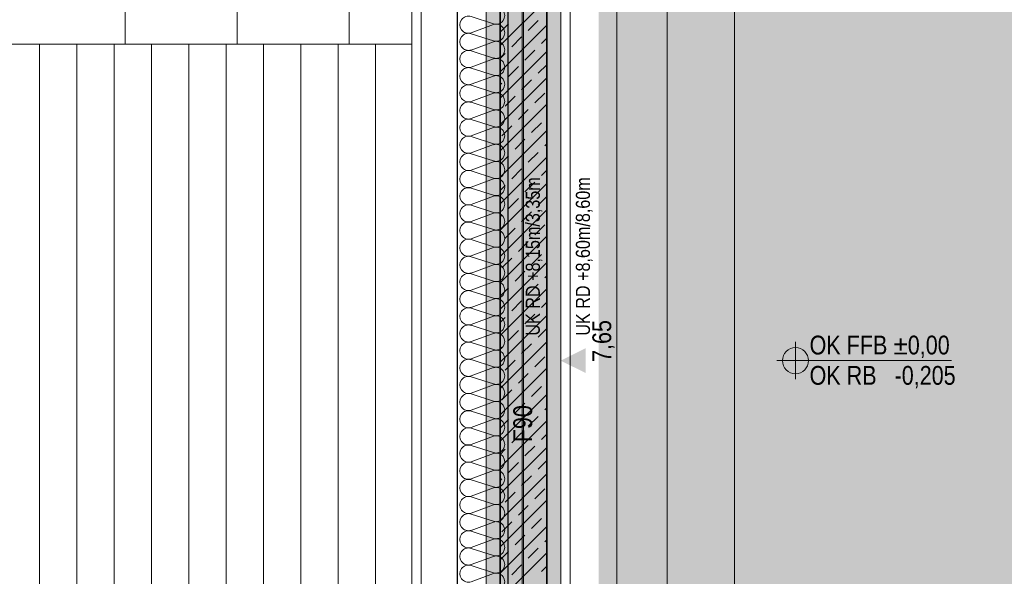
# Model space of a CAD drawing. Extents: x -420 to 300, y 62 to 1162.
# Tile 20 of 130: x -52 to 53, y 279 to 338. Entities that reach past the tile are written whole.
import ezdxf
from ezdxf.lldxf.tags import DXFTag

# ---------------------------------------------------------------- set-up
doc = ezdxf.new("R2010")
doc.units = 0
doc.layers.get('0').update_dxf_attribs({"lineweight": 35})
for name, color, linetype, lineweight, true_color in [('00_Beschriftung UZ', 3, 'Continuous', 13, 0x00ff00), ('30 -33 Aussenwände- 7 Fassade_ Elemente', 7, 'Continuous', 9, 0x00aacc), ('30 -34 Innenwände- 1 tragend', 7, 'Continuous', 13, 0xdd0806), ('30 -35 Decken- 1 Konstruktion-Träger- Stahlbeton', 7, 'grob-A06G9F4K8I', 13, 0x33aa00), ('70 -76 Bemaßung- 2 Allgemein', 9, 'Continuous', 5, 0x808080), ('iwb_Layout BA_Markierung', 7, 'Continuous', 9, 0xbadcdc), ('iwb_Schraffur_ F90_feuerbestaendig', 1, 'Continuous', 13, 0xff0000)]:
    doc.layers.add(name, color=color, linetype=linetype, lineweight=lineweight, true_color=true_color)
for name, color, linetype, lineweight in [('60- 61 allgemeine Ausstattung- 4 Terrassen', 7, 'Continuous', 9), ('70 -71 Achsen- 1 Gebäudeachsen', 7, 'STRICHPUNKT2-A06G9F4J8I', 18), ('70 -72 Beschriftung- 5 Höhenkoten', 7, 'Continuous', 15), ('70 -75 Raumstempel- 3 Wandstempel', 7, 'Continuous', 50), ('Keine-1', 7, 'Continuous', 15)]:
    doc.layers.add(name, color=color, linetype=linetype, lineweight=lineweight)
doc.layers.add('iwb_Schraffur_Unterzug', color=7, linetype='Continuous', lineweight=5, true_color=0xffffcc, plot=False)
doc.styles.get("Standard").update_dxf_attribs({"font": 'ARIALN.TTF'})
tags = doc.linetypes.add('grob-A06G9F4K8I', pattern=[14, 3, -8, 3]).pattern_tags.tags
tags[8:9] = [DXFTag(74, 4), DXFTag(75, 0), DXFTag(340, '0'), DXFTag(46, 0.0), DXFTag(50, 0.0), DXFTag(44, 0.0), DXFTag(45, 0.0)]
tags[6:7] = [DXFTag(74, 4), DXFTag(75, 0), DXFTag(340, '0'), DXFTag(46, 0.0), DXFTag(50, 0.0), DXFTag(44, 0.0), DXFTag(45, 0.0)]
tags[4:5] = [DXFTag(74, 4), DXFTag(75, 0), DXFTag(340, '0'), DXFTag(46, 0.0), DXFTag(50, 0.0), DXFTag(44, 0.0), DXFTag(45, 0.0)]
tags = doc.linetypes.add('STRICHPUNKT2-A06G9F4J8I', pattern=[12.7, 6.35, -3.175, 0, -3.175]).pattern_tags.tags
tags[10:11] = [DXFTag(74, 4), DXFTag(75, 0), DXFTag(340, '0'), DXFTag(46, 0.0), DXFTag(50, 0.0), DXFTag(44, 0.0), DXFTag(45, 0.0)]
tags[8:9] = [DXFTag(74, 4), DXFTag(75, 0), DXFTag(340, '0'), DXFTag(46, 0.0), DXFTag(50, 0.0), DXFTag(44, 0.0), DXFTag(45, 0.0)]
tags[6:7] = [DXFTag(74, 4), DXFTag(75, 0), DXFTag(340, '0'), DXFTag(46, 0.0), DXFTag(50, 0.0), DXFTag(44, 0.0), DXFTag(45, 0.0)]
tags[4:5] = [DXFTag(74, 4), DXFTag(75, 0), DXFTag(340, '0'), DXFTag(46, 0.0), DXFTag(50, 0.0), DXFTag(44, 0.0), DXFTag(45, 0.0)]

# ---------------------------------------------------------------- blocks, each defined once
blk = doc.blocks.new('Polygon-A06G9F4D8I')
at = {"color": 0, "linetype": 'ByBlock', "lineweight": -2, "ltscale": 0.13}
blk.add_solid([(9.81, 86.7), (9.64, 1083.81), (76.5, 86.52), (76.5, 1083.81)], dxfattribs=at)
blk = doc.blocks.new('Referenz-A06G9F4L8I')
at = {"layer": '00_Beschriftung UZ', "color": 0, "linetype": 'Continuous', "lineweight": 5, "ltscale": 0.13}
blk.add_line((6.7, 227.45), (6.7, 769.45), dxfattribs=at)
at = {"layer": '00_Beschriftung UZ', "color": 0, "linetype": 'Continuous', "lineweight": 0, "ltscale": 0.13}
for points in [[(3.03, 300.62), (5.7, 301.95), (3.03, 303.29)], [(8.37, 300.62), (5.7, 301.95), (8.37, 303.29)]]:
    blk.add_solid(points, dxfattribs=at)
at = {"layer": '30 -33 Aussenwände- 7 Fassade_ Elemente', "color": 0, "linetype": 'Continuous', "lineweight": -2, "ltscale": 0.25}
for p, q in [((-5.4, 384.45), (-5.4, 219.45)), ((0.06, 223.95), (0.06, 379.95))]:
    blk.add_line(p, q, dxfattribs=at)
at = {"layer": '30 -33 Aussenwände- 7 Fassade_ Elemente', "color": 0, "linetype": 'Continuous', "ltscale": 0.13}
for p, q in [((-10.24, 220.85), (-10.24, 383.15)), ((1.56, 379.95), (1.56, 223.95)), ((-9.24, 224.45), (-9.24, 379.45)), ((-5.4, 379.45), (-5.4, 224.45)), ((-3.9, 338.83), (-1.5, 338.06)), ((-1.5, 337.97), (-3.9, 337.08)), ((-3.9, 336.99), (-1.5, 336.22)), ((-1.5, 336.13), (-3.9, 335.24)), ((-3.9, 335.15), (-1.5, 334.38)), ((-1.5, 334.29), (-3.9, 333.4)), ((-3.9, 333.31), (-1.5, 332.54)), ((-1.5, 332.45), (-3.9, 331.57)), ((-3.9, 331.48), (-1.5, 330.7)), ((-1.5, 330.61), (-3.9, 329.73)), ((-3.9, 329.64), (-1.5, 328.87)), ((-1.5, 328.78), (-3.9, 327.89)), ((-3.9, 327.8), (-1.5, 327.03)), ((-1.5, 326.94), (-3.9, 326.05)), ((-3.9, 325.96), (-1.5, 325.19)), ((-1.5, 325.1), (-3.9, 324.21)), ((-3.9, 324.12), (-1.5, 323.35)), ((-1.5, 323.26), (-3.9, 322.37)), ((-3.9, 322.28), (-1.5, 321.51)), ((-1.5, 321.42), (-3.9, 320.53)), ((-3.9, 320.44), (-1.5, 319.67)), ((-1.5, 319.58), (-3.9, 318.7)), ((-3.9, 318.61), (-1.5, 317.83)), ((-1.5, 317.74), (-3.9, 316.86)), ((-3.9, 316.77), (-1.5, 316)), ((-1.5, 315.91), (-3.9, 315.02)), ((-3.9, 314.93), (-1.5, 314.16)), ((-1.5, 314.07), (-3.9, 313.18)), ((-3.9, 313.09), (-1.5, 312.32)), ((-1.5, 312.23), (-3.9, 311.34)), ((-3.9, 311.25), (-1.5, 310.48)), ((-1.5, 310.39), (-3.9, 309.5)), ((-3.9, 309.41), (-1.5, 308.64)), ((-1.5, 308.55), (-3.9, 307.66)), ((-3.9, 307.57), (-1.5, 306.8)), ((-1.5, 306.71), (-3.9, 305.83)), ((-3.9, 305.74), (-1.5, 304.96)), ((-1.5, 304.87), (-3.9, 303.99)), ((-3.9, 303.9), (-1.5, 303.13)), ((-1.5, 303.04), (-3.9, 302.15)), ((-3.9, 302.06), (-1.5, 301.29)), ((-1.5, 301.2), (-3.9, 300.31)), ((-3.9, 300.22), (-1.5, 299.45)), ((-1.5, 299.36), (-3.9, 298.47)), ((-3.9, 298.38), (-1.5, 297.61)), ((-1.5, 297.52), (-3.9, 296.63)), ((-3.9, 296.54), (-1.5, 295.77)), ((-1.5, 295.68), (-3.9, 294.79)), ((-3.9, 294.7), (-1.5, 293.93)), ((-1.5, 293.84), (-3.9, 292.96)), ((-3.9, 292.87), (-1.5, 292.09)), ((-1.5, 292), (-3.9, 291.12)), ((-3.9, 291.03), (-1.5, 290.26)), ((-1.5, 290.17), (-3.9, 289.28)), ((-3.9, 289.19), (-1.5, 288.42)), ((-1.5, 288.33), (-3.9, 287.44)), ((-3.9, 287.35), (-1.5, 286.58)), ((-1.5, 286.49), (-3.9, 285.6)), ((-3.9, 285.51), (-1.5, 284.74)), ((-1.5, 284.65), (-3.9, 283.76)), ((-3.9, 283.67), (-1.5, 282.9)), ((-1.5, 282.81), (-3.9, 281.92)), ((-3.9, 281.83), (-1.5, 281.06)), ((-1.5, 280.97), (-3.9, 280.09)), ((-3.9, 280), (-1.5, 279.22)), ((-1.5, 279.13), (-3.9, 278.25))]:
    blk.add_line(p, q, dxfattribs=at)
for centre, major_axis, end_param in [((-1.22, 338.93), (-0.282, -0.874), 3.765224), ((-4.18, 337.95), (0.282, 0.874), 3.764652), ((-1.22, 337.09), (-0.282, -0.874), 3.765224), ((-4.18, 336.12), (0.282, 0.874), 3.764652), ((-1.22, 335.26), (-0.282, -0.874), 3.765224), ((-4.18, 334.28), (0.282, 0.874), 3.764652), ((-1.22, 333.42), (-0.282, -0.874), 3.765224), ((-4.18, 332.44), (0.282, 0.874), 3.764652), ((-1.22, 331.58), (-0.282, -0.874), 3.765224), ((-4.18, 330.6), (0.282, 0.874), 3.764652), ((-1.22, 329.74), (-0.282, -0.874), 3.765224), ((-4.18, 328.76), (0.282, 0.874), 3.764652), ((-1.22, 327.9), (-0.282, -0.874), 3.765224), ((-4.18, 326.92), (0.282, 0.874), 3.764652), ((-1.22, 326.06), (-0.282, -0.874), 3.765224), ((-4.18, 325.09), (0.282, 0.874), 3.764652), ((-1.22, 324.22), (-0.282, -0.874), 3.765224), ((-4.18, 323.25), (0.282, 0.874), 3.764652), ((-1.22, 322.39), (-0.282, -0.874), 3.765224), ((-4.18, 321.41), (0.282, 0.874), 3.764652), ((-1.22, 320.55), (-0.282, -0.874), 3.765224), ((-4.18, 319.57), (0.282, 0.874), 3.764652), ((-1.22, 318.71), (-0.282, -0.874), 3.765224), ((-4.18, 317.73), (0.282, 0.874), 3.764652), ((-1.22, 316.87), (-0.282, -0.874), 3.765224), ((-4.18, 315.89), (0.282, 0.874), 3.764652), ((-1.22, 315.03), (-0.282, -0.874), 3.765224), ((-4.18, 314.05), (0.282, 0.874), 3.764652), ((-4.18, 312.22), (0.282, 0.874), 3.764652), ((-1.22, 313.19), (-0.282, -0.874), 3.765224), ((-1.22, 311.35), (-0.282, -0.874), 3.765224), ((-4.18, 310.38), (0.282, 0.874), 3.764652), ((-1.22, 309.52), (-0.282, -0.874), 3.765224), ((-4.18, 308.54), (0.282, 0.874), 3.764652), ((-1.22, 307.68), (-0.282, -0.874), 3.765224), ((-4.18, 306.7), (0.282, 0.874), 3.764652), ((-4.18, 304.86), (0.282, 0.874), 3.764652), ((-1.22, 305.84), (-0.282, -0.874), 3.765224), ((-1.22, 304), (-0.282, -0.874), 3.765224), ((-4.18, 303.02), (0.282, 0.874), 3.764652), ((-1.22, 302.16), (-0.282, -0.874), 3.765224), ((-4.18, 301.18), (0.282, 0.874), 3.764652), ((-1.22, 300.32), (-0.282, -0.874), 3.765224), ((-4.18, 299.35), (0.282, 0.874), 3.764652), ((-4.18, 297.51), (0.282, 0.874), 3.764652), ((-1.22, 298.48), (-0.282, -0.874), 3.765224), ((-1.22, 296.65), (-0.282, -0.874), 3.765224), ((-4.18, 295.67), (0.282, 0.874), 3.764652), ((-1.22, 294.81), (-0.282, -0.874), 3.765224), ((-4.18, 293.83), (0.282, 0.874), 3.764652), ((-1.22, 292.97), (-0.282, -0.874), 3.765224), ((-4.18, 291.99), (0.282, 0.874), 3.764652), ((-1.22, 291.13), (-0.282, -0.874), 3.765224), ((-4.18, 290.15), (0.282, 0.874), 3.764652), ((-1.22, 289.29), (-0.282, -0.874), 3.765224), ((-4.18, 288.31), (0.282, 0.874), 3.764652), ((-1.22, 287.45), (-0.282, -0.874), 3.765224), ((-4.18, 286.48), (0.282, 0.874), 3.764652), ((-1.22, 285.61), (-0.282, -0.874), 3.765224), ((-4.18, 284.64), (0.282, 0.874), 3.764652), ((-1.22, 283.78), (-0.282, -0.874), 3.765224), ((-4.18, 282.8), (0.282, 0.874), 3.764652), ((-1.22, 281.94), (-0.282, -0.874), 3.765224), ((-4.18, 280.96), (0.282, 0.874), 3.764652), ((-1.22, 280.1), (-0.282, -0.874), 3.765224), ((-4.18, 279.12), (0.282, 0.874), 3.764652), ((-1.22, 278.26), (-0.282, -0.874), 3.765224)]:
    blk.add_ellipse(centre, major_axis=major_axis, ratio=1, start_param=0, end_param=end_param, dxfattribs=at)
at = {"layer": '30 -34 Innenwände- 1 tragend', "color": 0, "lineweight": 35}
for p, q in [((-0.8, 227.45), (-0.8, 380.45)), ((4.2, 227.45), (4.2, 380.45))]:
    blk.add_line(p, q, dxfattribs=at)
at = {"layer": '30 -34 Innenwände- 1 tragend', "color": 0, "linetype": 'Continuous', "ltscale": 0.13}
for p, q in [((-0.8, 227.45), (-0.8, 380.45)), ((4.2, 227.45), (4.2, 380.45))]:
    blk.add_line(p, q, dxfattribs=at)
at = {"layer": '30 -34 Innenwände- 1 tragend', "color": 0, "lineweight": 9}
for p, q in [((-0.8, 335.74), (4.2, 340.74)), ((-0.8, 335.74), (4.2, 340.74)), ((-0.8, 337.16), (0.1, 338.06)), ((-0.8, 337.16), (0.1, 338.06)), ((-0.8, 332.92), (4.2, 337.92)), ((-0.8, 332.92), (4.2, 337.92)), ((2.22, 337.35), (3.28, 338.41)), ((2.22, 337.35), (3.28, 338.41)), ((0.45, 335.58), (1.51, 336.64)), ((0.45, 335.58), (1.51, 336.64)), ((3.64, 335.94), (4.2, 336.5)), ((3.64, 335.94), (4.2, 336.5)), ((-0.8, 330.09), (4.2, 335.09)), ((-0.8, 330.09), (4.2, 335.09)), ((-0.8, 334.33), (-0.25, 334.88)), ((-0.8, 334.33), (-0.25, 334.88)), ((1.87, 334.17), (2.93, 335.23)), ((1.87, 334.17), (2.93, 335.23)), ((0.1, 332.4), (1.16, 333.46)), ((0.1, 332.4), (1.16, 333.46)), ((3.28, 332.75), (4.2, 333.67)), ((3.28, 332.75), (4.2, 333.67)), ((-0.8, 327.26), (4.2, 332.26)), ((-0.8, 327.26), (4.2, 332.26)), ((-0.8, 331.5), (-0.61, 331.69)), ((-0.8, 331.5), (-0.61, 331.69)), ((1.51, 330.99), (2.58, 332.05)), ((1.51, 330.99), (2.58, 332.05)), ((-0.25, 329.22), (0.81, 330.28)), ((-0.25, 329.22), (0.81, 330.28)), ((2.93, 329.57), (3.99, 330.63)), ((2.93, 329.57), (3.99, 330.63)), ((-0.8, 324.43), (4.2, 329.43)), ((-0.8, 324.43), (4.2, 329.43)), ((1.16, 327.8), (2.22, 328.86)), ((1.16, 327.8), (2.22, 328.86)), ((-0.61, 326.04), (0.45, 327.1)), ((-0.61, 326.04), (0.45, 327.1)), ((2.58, 326.39), (3.64, 327.45)), ((2.58, 326.39), (3.64, 327.45)), ((-0.8, 321.6), (4.2, 326.6)), ((-0.8, 321.6), (4.2, 326.6)), ((0.81, 324.62), (1.87, 325.68)), ((0.81, 324.62), (1.87, 325.68)), ((3.99, 324.98), (4.2, 325.19)), ((3.99, 324.98), (4.2, 325.19)), ((-0.8, 323.02), (0.1, 323.91)), ((-0.8, 323.02), (0.1, 323.91)), ((-0.8, 318.77), (4.2, 323.77)), ((-0.8, 318.77), (4.2, 323.77)), ((2.22, 323.21), (3.28, 324.27)), ((2.22, 323.21), (3.28, 324.27)), ((0.45, 321.44), (1.51, 322.5)), ((0.45, 321.44), (1.51, 322.5)), ((3.64, 321.79), (4.2, 322.36)), ((3.64, 321.79), (4.2, 322.36)), ((-0.8, 315.95), (4.2, 320.95)), ((-0.8, 315.95), (4.2, 320.95)), ((-0.8, 320.19), (-0.25, 320.73)), ((-0.8, 320.19), (-0.25, 320.73)), ((1.87, 320.03), (2.93, 321.09)), ((1.87, 320.03), (2.93, 321.09)), ((3.28, 318.61), (4.2, 319.53)), ((3.28, 318.61), (4.2, 319.53)), ((0.1, 318.26), (1.16, 319.32)), ((0.1, 318.26), (1.16, 319.32)), ((-0.8, 313.12), (4.2, 318.12)), ((-0.8, 313.12), (4.2, 318.12)), ((-0.8, 317.36), (-0.61, 317.55)), ((-0.8, 317.36), (-0.61, 317.55)), ((1.51, 316.84), (2.58, 317.9)), ((1.51, 316.84), (2.58, 317.9)), ((2.93, 315.43), (3.99, 316.49)), ((2.93, 315.43), (3.99, 316.49)), ((-0.25, 315.08), (0.81, 316.14)), ((-0.25, 315.08), (0.81, 316.14)), ((-0.8, 310.29), (4.2, 315.29)), ((-0.8, 310.29), (4.2, 315.29)), ((1.16, 313.66), (2.22, 314.72)), ((1.16, 313.66), (2.22, 314.72)), ((2.58, 312.25), (3.64, 313.31)), ((2.58, 312.25), (3.64, 313.31)), ((-0.8, 307.46), (4.2, 312.46)), ((-0.8, 307.46), (4.2, 312.46)), ((-0.61, 311.89), (0.45, 312.95)), ((-0.61, 311.89), (0.45, 312.95)), ((0.81, 310.48), (1.87, 311.54)), ((0.81, 310.48), (1.87, 311.54)), ((2.22, 309.07), (3.28, 310.13)), ((2.22, 309.07), (3.28, 310.13)), ((3.99, 310.83), (4.2, 311.05)), ((3.99, 310.83), (4.2, 311.05)), ((-0.8, 308.87), (0.1, 309.77)), ((-0.8, 308.87), (0.1, 309.77)), ((-0.8, 304.63), (4.2, 309.63)), ((-0.8, 304.63), (4.2, 309.63)), ((0.45, 307.3), (1.51, 308.36)), ((0.45, 307.3), (1.51, 308.36)), ((3.64, 307.65), (4.2, 308.22)), ((3.64, 307.65), (4.2, 308.22)), ((1.87, 305.88), (2.93, 306.94)), ((1.87, 305.88), (2.93, 306.94)), ((-0.8, 301.8), (4.2, 306.8)), ((-0.8, 301.8), (4.2, 306.8)), ((-0.8, 306.05), (-0.25, 306.59)), ((-0.8, 306.05), (-0.25, 306.59)), ((0.1, 304.12), (1.16, 305.18)), ((0.1, 304.12), (1.16, 305.18)), ((3.28, 304.47), (4.2, 305.39)), ((3.28, 304.47), (4.2, 305.39)), ((-0.8, 298.98), (4.2, 303.98)), ((-0.8, 298.98), (4.2, 303.98)), ((1.51, 302.7), (2.58, 303.76)), ((1.51, 302.7), (2.58, 303.76)), ((-0.8, 303.22), (-0.61, 303.41)), ((-0.8, 303.22), (-0.61, 303.41)), ((-0.25, 300.93), (0.81, 301.99)), ((-0.25, 300.93), (0.81, 301.99)), ((2.93, 301.29), (3.99, 302.35)), ((2.93, 301.29), (3.99, 302.35)), ((-0.8, 296.15), (4.2, 301.15)), ((-0.8, 296.15), (4.2, 301.15)), ((1.16, 299.52), (2.22, 300.58)), ((1.16, 299.52), (2.22, 300.58)), ((-0.61, 297.75), (0.45, 298.81)), ((-0.61, 297.75), (0.45, 298.81)), ((2.58, 298.11), (3.64, 299.17)), ((2.58, 298.11), (3.64, 299.17)), ((-0.8, 293.32), (4.2, 298.32)), ((-0.8, 293.32), (4.2, 298.32)), ((0.81, 296.34), (1.87, 297.4)), ((0.81, 296.34), (1.87, 297.4)), ((3.99, 296.69), (4.2, 296.9)), ((3.99, 296.69), (4.2, 296.9)), ((-0.8, 294.73), (0.1, 295.63)), ((-0.8, 294.73), (0.1, 295.63)), ((-0.8, 290.49), (4.2, 295.49)), ((-0.8, 290.49), (4.2, 295.49)), ((2.22, 294.92), (3.28, 295.98)), ((2.22, 294.92), (3.28, 295.98)), ((0.45, 293.16), (1.51, 294.22)), ((0.45, 293.16), (1.51, 294.22)), ((3.64, 293.51), (4.2, 294.08)), ((3.64, 293.51), (4.2, 294.08)), ((-0.8, 287.66), (4.2, 292.66)), ((-0.8, 287.66), (4.2, 292.66)), ((-0.8, 291.9), (-0.25, 292.45)), ((-0.8, 291.9), (-0.25, 292.45)), ((1.87, 291.74), (2.93, 292.8)), ((1.87, 291.74), (2.93, 292.8)), ((3.28, 290.33), (4.2, 291.25)), ((3.28, 290.33), (4.2, 291.25)), ((0.1, 289.97), (1.16, 291.03)), ((0.1, 289.97), (1.16, 291.03)), ((-0.8, 284.83), (4.2, 289.83)), ((-0.8, 284.83), (4.2, 289.83)), ((-0.8, 289.08), (-0.61, 289.27)), ((-0.8, 289.08), (-0.61, 289.27)), ((1.51, 288.56), (2.58, 289.62)), ((1.51, 288.56), (2.58, 289.62)), ((2.93, 287.15), (3.99, 288.21)), ((2.93, 287.15), (3.99, 288.21)), ((-0.8, 282), (4.2, 287)), ((-0.8, 282), (4.2, 287)), ((-0.25, 286.79), (0.81, 287.85)), ((-0.25, 286.79), (0.81, 287.85)), ((1.16, 285.38), (2.22, 286.44)), ((1.16, 285.38), (2.22, 286.44)), ((2.58, 283.96), (3.64, 285.02)), ((2.58, 283.96), (3.64, 285.02)), ((-0.8, 279.18), (4.2, 284.18)), ((-0.8, 279.18), (4.2, 284.18)), ((-0.61, 283.61), (0.45, 284.67)), ((-0.61, 283.61), (0.45, 284.67)), ((0.81, 282.2), (1.87, 283.26)), ((0.81, 282.2), (1.87, 283.26)), ((3.99, 282.55), (4.2, 282.76)), ((3.99, 282.55), (4.2, 282.76)), ((2.22, 280.78), (3.28, 281.84)), ((2.22, 280.78), (3.28, 281.84)), ((-0.8, 280.59), (0.1, 281.49)), ((-0.8, 280.59), (0.1, 281.49)), ((-0.8, 276.35), (4.2, 281.35)), ((-0.8, 276.35), (4.2, 281.35)), ((0.45, 279.01), (1.51, 280.07)), ((0.45, 279.01), (1.51, 280.07)), ((3.64, 279.37), (4.2, 279.93)), ((3.64, 279.37), (4.2, 279.93))]:
    blk.add_line(p, q, dxfattribs=at)
at = {"layer": '30 -35 Decken- 1 Konstruktion-Träger- Stahlbeton', "color": 0}
for p, q in [((-2.3, 227.45), (-2.3, 770.45)), ((5.7, 227.45), (5.7, 770.45)), ((17.1, 223.45), (17.1, 770.45)), ((24.3, 223.45), (24.3, 770.45))]:
    blk.add_line(p, q, dxfattribs=at)
at = {"layer": '60- 61 allgemeine Ausstattung- 4 Terrassen', "color": 0}
for p, q in [((-50.14, 220.25), (-50.14, 335.85)), ((-46.14, 220.25), (-46.14, 335.85)), ((-42.14, 220.25), (-42.14, 335.85)), ((-38.14, 220.25), (-38.14, 335.85)), ((-34.14, 220.25), (-34.14, 335.85)), ((-30.14, 220.25), (-30.14, 335.85)), ((-26.14, 220.25), (-26.14, 335.85)), ((-22.14, 220.25), (-22.14, 335.85)), ((-18.14, 220.25), (-18.14, 335.85)), ((-14.14, 220.25), (-14.14, 335.85))]:
    blk.add_line(p, q, dxfattribs=at)
at = {"layer": '70 -71 Achsen- 1 Gebäudeachsen', "color": 0, "linetype": 'STRICHPUNKT2-A06G9F4J8I', "ltscale": 0.18}
blk.add_line((1.7, 1084.39), (1.7, 84.95), dxfattribs=at)
at = {"layer": '70 -72 Beschriftung- 5 Höhenkoten', "color": 0, "linetype": 'Continuous', "ltscale": 0.15}
for p, q in [((30.84, 299.95), (30.84, 303.95)), ((30.84, 301.95), (30.84, 303.35)), ((28.84, 301.95), (47.56, 301.95)), ((29.44, 301.95), (30.84, 301.95)), ((32.24, 301.95), (30.84, 301.95)), ((30.84, 301.95), (30.84, 300.55))]:
    blk.add_line(p, q, dxfattribs=at)
for major_axis in [(0, 1.4), (1.4, 0), (-1.4, 0), (0, -1.4)]:
    blk.add_ellipse((30.84, 301.95), major_axis=major_axis, ratio=1, start_param=0, end_param=1.570796, dxfattribs=at)
at = {"layer": '70 -76 Bemaßung- 2 Allgemein', "color": 0, "linetype": 'Continuous', "ltscale": 0.13}
blk.add_line((11.7, 379.39), (11.7, 228.51), dxfattribs=at)
at = {"layer": 'Keine-1', "color": 0}
for p, q in [((-40.95, 335.85), (-40.95, 372.59)), ((-28.95, 335.85), (-28.95, 372.59)), ((-16.95, 335.85), (-16.95, 372.59)), ((-67.44, 335.85), (-10.24, 335.85))]:
    blk.add_line(p, q, dxfattribs=at)
at = {"layer": '00_Beschriftung UZ', "color": 0, "linetype": 'Continuous', "ltscale": 0.13, "char_height": 1.5103, "attachment_point": 1, "rotation": 90}
for s, insert in [('{\\fArial Narrow;UK RD +8,15m/3,35m}', (1.95, 304.63)), ('{\\fArial Narrow;UK RD +8,60m/8,60m}', (7.32, 304.63))]:
    blk.add_mtext(s, dxfattribs=dict(at, insert=insert))
at = {"layer": '70 -72 Beschriftung- 5 Höhenkoten', "color": 0, "linetype": 'ByBlock', "ltscale": 0.15, "char_height": 2.0138, "attachment_point": 1}
for s, insert in [('{\\fArial Narrow;OK FFB ±0,00}', (32.35, 304.63)), ('{\\fArial Narrow;OK RB   -0,205}', (32.35, 301.38))]:
    blk.add_mtext(s, dxfattribs=dict(at, insert=insert))
at = {"layer": '70 -75 Raumstempel- 3 Wandstempel', "color": 0, "linetype": 'Continuous', "ltscale": 0.5, "insert": (0.62, 293.21), "char_height": 2.0138, "attachment_point": 1, "rotation": 90}
blk.add_mtext('{\\fArial Narrow;F90}', dxfattribs=at)
at = {"layer": '70 -76 Bemaßung- 2 Allgemein', "color": 0, "linetype": 'Continuous', "ltscale": 0.13, "insert": (9.09, 301.81), "char_height": 2.0138, "attachment_point": 1, "rotation": 90}
blk.add_mtext('{\\fArial Narrow;7,65}', dxfattribs=at)
blk = doc.blocks.new('Referenz-A06G9F4N8I')
at = {"layer": 'iwb_Schraffur_Unterzug', "linetype": 'Continuous', "ltscale": 0.13}
blk.add_hatch(color=256, dxfattribs=at).paths.add_polyline_path([(21.1, 223.45), (17.1, 223.45), (17.1, 770.45), (24.3, 770.45), (24.3, 223.45)])
at = {"layer": 'iwb_Schraffur_ F90_feuerbestaendig', "linetype": 'Continuous', "ltscale": 0.13}
blk.add_solid([(-0.8, 384.45), (4.2, 384.45), (-0.8, 212.35), (4.2, 212.35)], dxfattribs=at)
at = {"layer": 'iwb_Schraffur_Unterzug', "linetype": 'Continuous', "ltscale": 0.13}
blk.add_solid([(-2.3, 227.45), (-2.3, 830.45), (5.7, 227.45), (5.7, 830.45)], dxfattribs=at)

msp = doc.modelspace()

# ---------------------------------------------------------------- block references
at = {"color": 8, "lineweight": 25, "ltscale": 0.25, "true_color": 0x808080}
for name in ['Referenz-A06G9F4L8I', 'Referenz-A06G9F4N8I']:
    msp.add_blockref(name, (0, 0), dxfattribs=at)
at = {"layer": 'iwb_Layout BA_Markierung', "ltscale": 0.13}
msp.add_blockref('Polygon-A06G9F4D8I', (0, 0), dxfattribs=at)

doc.saveas('drawing.dxf')
